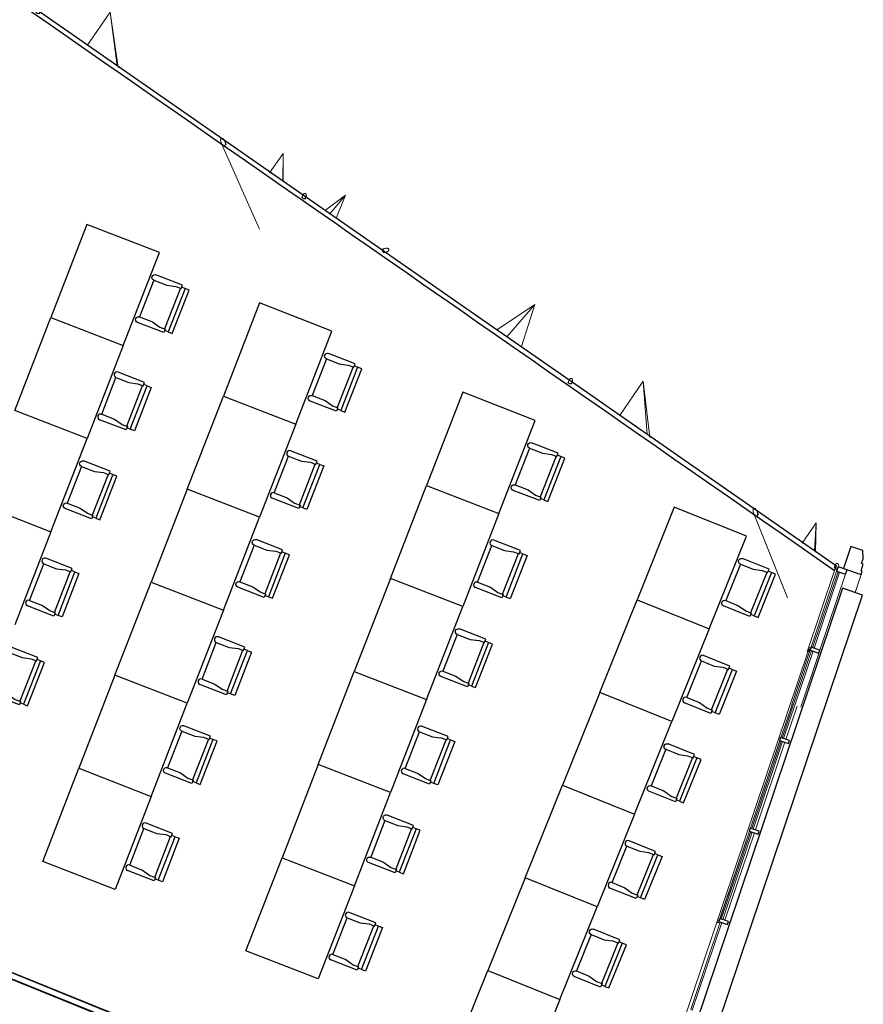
# Model space of a CAD drawing. Header units: inches. Extents: x 424 to 2043, y -237 to 445.
# Tile 118 of 256: x 753 to 767, y -112 to -96. Entities that reach past the tile are written whole.
import ezdxf

# ---------------------------------------------------------------- set-up
doc = ezdxf.new("R2010")
doc.units = ezdxf.units.IN
doc.header["$MEASUREMENT"] = 0
for name, color, linetype, lineweight in [('A-FLOR', 192, 'Continuous', 9), ('A-GENM', 13, 'Continuous', 9), ('A-GLAZ-CURT', 52, 'Continuous', 9), ('A-GLAZ-CWMG', 51, 'Continuous', 9), ('A-WALL', 113, 'Continuous', 9)]:
    doc.layers.add(name, color=color, linetype=linetype, lineweight=lineweight)
doc.layers.add('MOBLEMAN', color=1, linetype='Continuous')

# ---------------------------------------------------------------- blocks, each defined once
blk = doc.blocks.new('Generic Models 2 - Generic Models 2-140614-اول')
at = {"layer": 'A-GENM', "lineweight": 25}
for p, q in [((-85.198, 28.842), (-85.322, 28.491)), ((-85.008, 28.774), (-85.198, 28.842)), ((-85.005, 28.642), (-85.008, 28.774)), ((-85.033, 28.564), (-85.005, 28.642)), ((-85.322, 28.491), (-85.039, 28.39)), ((-85.04, 28.45), (-85.003, 28.553)), ((-85.021, 28.443), (-85.04, 28.45)), ((-85.039, 28.39), (-85.021, 28.443)), ((-85.003, 28.553), (-85.033, 28.564))]:
    blk.add_line(p, q, dxfattribs=at)
at = {"layer": 'A-GENM'}
for p, q in [((-85.141, 28.104), (-85.039, 28.39)), ((-86.094, 26.309), (-86.281, 25.781)), ((-86.298, 25.734), (-86.789, 24.347)), ((-86.806, 24.299), (-87.297, 22.912)), ((-87.221, 22.871), (-87.242, 22.879))]:
    blk.add_line(p, q, dxfattribs=at)
blk = doc.blocks.new('Generic Models 3 - Generic Models 3-147078-اول')
at = {"layer": 'A-GENM', "lineweight": 25}
for p, q in [((-85.343, 28.176), (-88.704, 18.68)), ((-85.025, 28.063), (-85.343, 28.176)), ((-88.386, 18.568), (-85.025, 28.063))]:
    blk.add_line(p, q, dxfattribs=at)
blk = doc.blocks.new('System Panel - Glazed-137446-اول')
at = {"layer": 'A-GLAZ-CURT', "lineweight": 18}
for p, q in [((0.736, 0.049), (-0.736, 0.049)), ((-0.736, 0.049), (-0.736, 0.024)), ((-0.736, 0.024), (0.736, 0.024)), ((0.736, 0.024), (0.736, 0.049))]:
    blk.add_line(p, q, dxfattribs=at)
blk = doc.blocks.new('System Panel - Glazed-137453-اول')
at = {"layer": 'A-GLAZ-CURT', "lineweight": 18}
for p, q in [((0.736, 0.05), (-0.736, 0.05)), ((-0.736, 0.05), (-0.736, 0.025)), ((-0.736, 0.025), (0.736, 0.025)), ((0.736, 0.025), (0.736, 0.05))]:
    blk.add_line(p, q, dxfattribs=at)
blk = doc.blocks.new('System Panel - Glazed-137454-اول')
at = {"layer": 'A-GLAZ-CURT', "lineweight": 18}
for p, q in [((0.541, 0.05), (-0.736, 0.05)), ((-0.736, 0.05), (-0.736, 0.024)), ((-0.736, 0.024), (0.541, 0.024)), ((0.541, 0.024), (0.541, 0.05))]:
    blk.add_line(p, q, dxfattribs=at)
blk = doc.blocks.new('Rectangular Mullion - 50 x 150mm-137333-اول')
at = {"layer": 'A-GLAZ-CWMG'}
for p, q in [((-85.43, 28.448), (-85.856, 27.245)), ((-85.288, 28.398), (-85.715, 27.195)), ((-85.873, 27.198), (-85.875, 27.19)), ((-85.731, 27.148), (-85.734, 27.14))]:
    blk.add_line(p, q, dxfattribs=at)
at = {"layer": 'A-GLAZ-CWMG', "lineweight": 25}
for p, q in [((-85.405, 28.52), (-85.43, 28.448)), ((-85.43, 28.448), (-85.288, 28.398)), ((-85.263, 28.47), (-85.405, 28.52)), ((-85.288, 28.398), (-85.263, 28.47))]:
    blk.add_line(p, q, dxfattribs=at)
blk = doc.blocks.new('Rectangular Mullion - 50 x 150mm-137342-اول')
at = {"layer": 'A-GLAZ-CWMG'}
for p, q in [((-85.875, 27.19), (-86.177, 26.338)), ((-85.734, 27.14), (-86.035, 26.288))]:
    blk.add_line(p, q, dxfattribs=at)
blk = doc.blocks.new('Rectangular Mullion - 50 x 150mm-137383-اول')
at = {"layer": 'A-GLAZ-CWMG', "lineweight": 25}
for p, q in [((-0.025, 0.075), (0.025, 0.075)), ((-0.025, -0.075), (-0.025, 0.075)), ((0.025, 0.075), (0.025, -0.075)), ((0.025, -0.075), (-0.025, -0.075))]:
    blk.add_line(p, q, dxfattribs=at)
blk = doc.blocks.new('Rectangular Mullion - 50 x 150mm-137391-اول')
at = {"layer": 'A-GLAZ-CWMG', "lineweight": 25}
for p, q in [((-0.025, 0.075), (0.025, 0.075)), ((-0.025, -0.075), (-0.025, 0.075)), ((0.025, 0.075), (0.025, -0.075)), ((0.025, -0.075), (-0.025, -0.075))]:
    blk.add_line(p, q, dxfattribs=at)
blk = doc.blocks.new('Family2 - Family2-157026-اول')
at = {"layer": 'A-GLAZ-CURT'}
for p, q in [((-93.846, 34.571), (-93.859, 34.533)), ((-93.801, 34.515), (-93.789, 34.553)), ((-93.483, 34.332), (-93.164, 34.569)), ((-93.416, 34.273), (-93.164, 34.569)), ((-93.416, 34.273), (-93.164, 34.569)), ((-93.312, 34.214), (-93.164, 34.569)), ((-93.483, 34.332), (-93.488, 34.325)), ((-93.312, 34.214), (-93.321, 34.205)), ((-92.541, 33.708), (-92.61, 33.694)), ((-92.606, 33.691), (-92.565, 33.699)), ((-92.576, 33.639), (-92.529, 33.649))]:
    blk.add_line(p, q, dxfattribs=at)
at = {"layer": 'A-GLAZ-CURT', "lineweight": 18}
for p, q in [((-92.584, 33.681), (-92.586, 33.675)), ((-92.586, 33.675), (-92.586, 33.669)), ((-92.586, 33.669), (-92.584, 33.663)), ((-92.579, 33.688), (-92.584, 33.682)), ((-92.584, 33.663), (-92.58, 33.658)), ((-92.58, 33.657), (-92.574, 33.653)), ((-92.573, 33.694), (-92.579, 33.688)), ((-92.574, 33.653), (-92.566, 33.65)), ((-92.565, 33.699), (-92.573, 33.694)), ((-92.566, 33.65), (-92.557, 33.648)), ((-92.556, 33.704), (-92.565, 33.699)), ((-92.556, 33.648), (-92.547, 33.647)), ((-92.545, 33.707), (-92.555, 33.704)), ((-92.546, 33.647), (-92.536, 33.648))]:
    blk.add_line(p, q, dxfattribs=at)
at = {"layer": 'A-GLAZ-CURT', "lineweight": 18, "flags": 128}
for points in [[(-93.843, 34.58), (-93.847, 34.571), (-93.849, 34.561), (-93.849, 34.551), (-93.848, 34.542), (-93.846, 34.534), (-93.842, 34.528), (-93.837, 34.523), (-93.831, 34.52), (-93.824, 34.519), (-93.817, 34.521), (-93.81, 34.524), (-93.803, 34.53), (-93.797, 34.537), (-93.793, 34.545)], [(-93.793, 34.545), (-93.789, 34.554), (-93.787, 34.564), (-93.786, 34.573), (-93.787, 34.582), (-93.79, 34.59), (-93.794, 34.597), (-93.799, 34.602), (-93.805, 34.604), (-93.812, 34.605), (-93.819, 34.604), (-93.826, 34.6), (-93.833, 34.595), (-93.838, 34.588), (-93.843, 34.58)], [(-92.505, 33.658), (-92.497, 33.663), (-92.491, 33.669), (-92.486, 33.676), (-92.484, 33.682), (-92.484, 33.688), (-92.486, 33.694), (-92.49, 33.7), (-92.497, 33.704), (-92.505, 33.707), (-92.514, 33.709), (-92.524, 33.71), (-92.535, 33.709), (-92.544, 33.707)], [(-92.535, 33.648), (-92.525, 33.65), (-92.514, 33.653), (-92.505, 33.658)]]:
    blk.add_lwpolyline(points, dxfattribs=at)
blk = doc.blocks.new('Family2 - Family2-157045-اول')
at = {"layer": 'A-GLAZ-CURT'}
for p, q in [((-86.739, 29.401), (-86.22, 28.036)), ((-86.662, 29.366), (-86.683, 29.423)), ((-85.974, 28.904), (-85.746, 29.226)), ((-85.775, 28.778), (-85.746, 29.226)), ((-85.775, 28.778), (-85.746, 29.226)), ((-85.764, 28.759), (-85.746, 29.226)), ((-85.456, 28.538), (-85.47, 28.499)), ((-85.414, 28.479), (-85.4, 28.518)), ((-85.905, 27.205), (-85.888, 27.163))]:
    blk.add_line(p, q, dxfattribs=at)
at = {"layer": 'A-GLAZ-CURT', "lineweight": 18}
for p, q in [((-86.734, 29.389), (-86.728, 29.379)), ((-86.728, 29.378), (-86.722, 29.37)), ((-86.721, 29.369), (-86.715, 29.362)), ((-86.714, 29.361), (-86.708, 29.355)), ((-86.683, 29.354), (-86.679, 29.359)), ((-86.676, 29.399), (-86.679, 29.41)), ((-86.679, 29.36), (-86.676, 29.366)), ((-86.675, 29.387), (-86.676, 29.398)), ((-86.676, 29.367), (-86.675, 29.376)), ((-86.675, 29.376), (-86.675, 29.386)), ((-86.707, 29.355), (-86.701, 29.351)), ((-86.7, 29.351), (-86.694, 29.35)), ((-86.694, 29.35), (-86.688, 29.351)), ((-86.688, 29.351), (-86.683, 29.354))]:
    blk.add_line(p, q, dxfattribs=at)
at = {"layer": 'A-GLAZ-CURT', "lineweight": 18, "flags": 128}
for points in [[(-86.679, 29.411), (-86.683, 29.423), (-86.688, 29.434), (-86.694, 29.445), (-86.701, 29.455), (-86.708, 29.463), (-86.715, 29.469), (-86.722, 29.473), (-86.728, 29.474), (-86.734, 29.473), (-86.739, 29.47), (-86.743, 29.464), (-86.746, 29.457), (-86.747, 29.447), (-86.747, 29.437)], [(-86.747, 29.437), (-86.746, 29.425), (-86.743, 29.413), (-86.739, 29.402)], [(-86.739, 29.401), (-86.739, 29.401), (-86.734, 29.39)], [(-85.453, 28.545), (-85.457, 28.536), (-85.459, 28.526), (-85.46, 28.516), (-85.459, 28.507), (-85.457, 28.499), (-85.453, 28.492), (-85.448, 28.488)], [(-85.403, 28.511), (-85.399, 28.52), (-85.397, 28.53), (-85.396, 28.54), (-85.397, 28.549), (-85.399, 28.557), (-85.403, 28.564), (-85.408, 28.569), (-85.414, 28.571), (-85.421, 28.572), (-85.428, 28.571), (-85.435, 28.567), (-85.442, 28.561), (-85.448, 28.554), (-85.453, 28.545)], [(-85.448, 28.488), (-85.442, 28.485), (-85.435, 28.484), (-85.428, 28.486), (-85.421, 28.489), (-85.414, 28.495), (-85.408, 28.502), (-85.403, 28.511)]]:
    blk.add_lwpolyline(points, dxfattribs=at)
at = {"layer": 'A-GLAZ-CURT'}
blk.add_open_spline([(-85.896, 27.223), (-85.896, 27.222), (-85.896, 27.222), (-85.896, 27.221)], degree=3, dxfattribs=at)
for points, knots in [([(-85.896, 27.221), (-85.896, 27.219), (-85.896, 27.217), (-85.896, 27.214), (-85.896, 27.213)], [0.50185092, 0.50185092, 0.50185092, 0.50185092, 0.52083333, 0.53527922, 0.53527922, 0.53527922, 0.53527922]), ([(-85.895, 27.203), (-85.895, 27.202), (-85.895, 27.2), (-85.895, 27.197), (-85.894, 27.195), (-85.894, 27.194)], [0.5768524, 0.5768524, 0.5768524, 0.5768524, 0.58333333, 0.60416667, 0.61747848, 0.61747848, 0.61747848, 0.61747848]), ([(-85.893, 27.185), (-85.893, 27.185), (-85.893, 27.183), (-85.893, 27.181), (-85.892, 27.178), (-85.892, 27.178)], [0.65876845, 0.65876845, 0.65876845, 0.65876845, 0.66666667, 0.6875, 0.70194589, 0.70194589, 0.70194589, 0.70194589]), ([(-85.891, 27.17), (-85.89, 27.169), (-85.89, 27.167), (-85.889, 27.165), (-85.889, 27.163), (-85.888, 27.163)], [0.75, 0.75, 0.75, 0.75, 0.77083333, 0.79166667, 0.81343342, 0.81343342, 0.81343342, 0.81343342]), ([(-85.888, 27.161), (-85.887, 27.161), (-85.887, 27.16), (-85.887, 27.159), (-85.886, 27.159)], [0.83333333, 0.83333333, 0.83333333, 0.83333333, 0.85416667, 0.86861256, 0.86861256, 0.86861256, 0.86861256])]:
    blk.add_open_spline(points, degree=3, knots=knots, dxfattribs=at)
blk = doc.blocks.new('Family2 - Family2-157049-اول')
at = {"layer": 'A-GLAZ-CURT'}
for p, q in [((-95.128, 35.434), (-94.539, 34.045)), ((-95.05, 35.403), (-95.073, 35.458)), ((-94.368, 34.941), (-94.144, 35.246)), ((-94.156, 34.805), (-94.144, 35.246)), ((-94.156, 34.805), (-94.144, 35.246)), ((-94.154, 34.794), (-94.144, 35.246)), ((-93.846, 34.571), (-93.859, 34.533)), ((-93.801, 34.515), (-93.789, 34.553))]:
    blk.add_line(p, q, dxfattribs=at)
at = {"layer": 'A-GLAZ-CURT', "lineweight": 18}
for p, q in [((-95.118, 35.415), (-95.112, 35.406)), ((-95.111, 35.405), (-95.104, 35.398)), ((-95.104, 35.397), (-95.097, 35.391)), ((-95.083, 35.385), (-95.077, 35.386)), ((-95.077, 35.386), (-95.072, 35.389)), ((-95.065, 35.432), (-95.068, 35.443)), ((-95.063, 35.42), (-95.065, 35.431)), ((-95.065, 35.401), (-95.063, 35.409)), ((-95.063, 35.41), (-95.063, 35.42))]:
    blk.add_line(p, q, dxfattribs=at)
at = {"layer": 'A-GLAZ-CURT', "lineweight": 18, "flags": 128}
for points in [[(-95.068, 35.443), (-95.072, 35.455), (-95.077, 35.467), (-95.083, 35.478), (-95.09, 35.487), (-95.097, 35.495), (-95.105, 35.501), (-95.112, 35.505), (-95.119, 35.507), (-95.125, 35.506), (-95.13, 35.503), (-95.134, 35.498), (-95.137, 35.491), (-95.138, 35.482), (-95.138, 35.472)], [(-95.138, 35.472), (-95.136, 35.46), (-95.133, 35.449), (-95.129, 35.437), (-95.124, 35.425), (-95.118, 35.415)], [(-95.097, 35.391), (-95.089, 35.387), (-95.083, 35.385)], [(-95.071, 35.389), (-95.067, 35.394), (-95.065, 35.401)], [(-93.843, 34.58), (-93.847, 34.571), (-93.849, 34.561), (-93.849, 34.551), (-93.848, 34.542), (-93.846, 34.534), (-93.842, 34.528), (-93.837, 34.523), (-93.831, 34.52), (-93.824, 34.519), (-93.817, 34.521), (-93.81, 34.524), (-93.803, 34.53), (-93.797, 34.537), (-93.793, 34.545)], [(-93.793, 34.545), (-93.789, 34.554), (-93.787, 34.564), (-93.786, 34.573), (-93.787, 34.582), (-93.79, 34.59), (-93.794, 34.597), (-93.799, 34.602), (-93.805, 34.604), (-93.812, 34.605), (-93.819, 34.604), (-93.826, 34.6), (-93.833, 34.595), (-93.838, 34.588), (-93.843, 34.58)]]:
    blk.add_lwpolyline(points, dxfattribs=at)
blk = doc.blocks.new('Family2 - Family2-157025-اول')
at = {"layer": 'A-GLAZ-CURT'}
for p, q in [((-89.651, 31.555), (-89.665, 31.516)), ((-89.608, 31.497), (-89.595, 31.536)), ((-88.467, 31.527), (-88.851, 30.979)), ((-88.467, 31.527), (-88.373, 30.629)), ((-88.467, 31.527), (-88.417, 30.678)), ((-88.467, 31.527), (-88.417, 30.678)), ((-86.739, 29.401), (-86.22, 28.036)), ((-86.662, 29.366), (-86.683, 29.423)), ((-85.905, 27.203), (-85.868, 27.211))]:
    blk.add_line(p, q, dxfattribs=at)
at = {"layer": 'A-GLAZ-CURT', "lineweight": 18, "flags": 128}
for points in [[(-89.648, 31.563), (-89.652, 31.554), (-89.654, 31.544), (-89.655, 31.535), (-89.654, 31.526), (-89.652, 31.517), (-89.648, 31.511), (-89.643, 31.506), (-89.637, 31.503), (-89.63, 31.502), (-89.623, 31.503), (-89.616, 31.506), (-89.609, 31.512), (-89.603, 31.519), (-89.598, 31.527)], [(-89.598, 31.527), (-89.594, 31.536), (-89.592, 31.546), (-89.591, 31.556), (-89.592, 31.565), (-89.594, 31.573), (-89.598, 31.58), (-89.603, 31.585), (-89.609, 31.588), (-89.616, 31.589), (-89.623, 31.587), (-89.63, 31.584), (-89.637, 31.579), (-89.643, 31.572), (-89.648, 31.563)], [(-86.675, 29.385), (-86.676, 29.397), (-86.678, 29.409), (-86.682, 29.421), (-86.687, 29.433), (-86.693, 29.444), (-86.7, 29.454), (-86.707, 29.462), (-86.714, 29.468), (-86.721, 29.472), (-86.727, 29.474), (-86.733, 29.473), (-86.739, 29.47), (-86.743, 29.465), (-86.746, 29.458), (-86.747, 29.449), (-86.747, 29.438)], [(-86.747, 29.438), (-86.746, 29.427), (-86.743, 29.415), (-86.74, 29.403), (-86.735, 29.391), (-86.729, 29.38), (-86.722, 29.37), (-86.715, 29.362), (-86.708, 29.356), (-86.701, 29.352), (-86.694, 29.35), (-86.688, 29.35), (-86.683, 29.353), (-86.679, 29.359), (-86.676, 29.366), (-86.675, 29.375), (-86.675, 29.385)]]:
    blk.add_lwpolyline(points, dxfattribs=at)
at = {"layer": 'A-GLAZ-CURT'}
blk.add_open_spline([(-85.867, 27.212), (-85.868, 27.212), (-85.87, 27.212), (-85.874, 27.212), (-85.878, 27.213), (-85.881, 27.214), (-85.883, 27.215), (-85.886, 27.216), (-85.888, 27.217), (-85.89, 27.218), (-85.893, 27.219), (-85.895, 27.22), (-85.896, 27.221), (-85.896, 27.221)], degree=3, knots=[-0.7710442, -0.7710442, -0.7710442, -0.7710442, -0.75, -0.7083333, -0.6666667, -0.6458333, -0.625, -0.6041667, -0.5833333, -0.5625, -0.5416667, -0.5208333, -0.5071216, -0.5071216, -0.5071216, -0.5071216], dxfattribs=at)
blk = doc.blocks.new('Family2 - Family2-157028-اول')
at = {"layer": 'A-GLAZ-CURT'}
for p, q in [((-98.042, 37.588), (-98.053, 37.55)), ((-97.995, 37.533), (-97.984, 37.571)), ((-96.867, 37.542), (-97.24, 37.014)), ((-96.867, 37.542), (-96.754, 36.657)), ((-96.867, 37.542), (-96.77, 36.685)), ((-96.867, 37.542), (-96.77, 36.685)), ((-95.128, 35.434), (-94.539, 34.045)), ((-95.05, 35.403), (-95.073, 35.458))]:
    blk.add_line(p, q, dxfattribs=at)
at = {"layer": 'A-GLAZ-CURT', "lineweight": 18}
for p, q in [((-95.124, 35.426), (-95.119, 35.416)), ((-95.118, 35.415), (-95.112, 35.406)), ((-95.112, 35.406), (-95.105, 35.398)), ((-95.104, 35.398), (-95.098, 35.392)), ((-95.097, 35.391), (-95.09, 35.388)), ((-95.09, 35.387), (-95.084, 35.385)), ((-95.083, 35.385), (-95.077, 35.386)), ((-95.077, 35.386), (-95.072, 35.388)), ((-95.072, 35.389), (-95.068, 35.393)), ((-95.068, 35.394), (-95.065, 35.4)), ((-95.065, 35.431), (-95.067, 35.442)), ((-95.063, 35.42), (-95.065, 35.43)), ((-95.065, 35.401), (-95.063, 35.409)), ((-95.063, 35.409), (-95.063, 35.419))]:
    blk.add_line(p, q, dxfattribs=at)
at = {"layer": 'A-GLAZ-CURT', "lineweight": 18, "flags": 128}
for points in [[(-98.038, 37.598), (-98.041, 37.589), (-98.043, 37.579), (-98.044, 37.57), (-98.043, 37.561), (-98.041, 37.553), (-98.037, 37.546), (-98.032, 37.541), (-98.026, 37.538), (-98.019, 37.537), (-98.012, 37.538), (-98.005, 37.541), (-97.998, 37.546), (-97.993, 37.553), (-97.988, 37.561)], [(-97.988, 37.561), (-97.984, 37.57), (-97.982, 37.579), (-97.981, 37.589), (-97.982, 37.598), (-97.985, 37.606), (-97.989, 37.613), (-97.994, 37.618), (-98, 37.621), (-98.007, 37.622), (-98.014, 37.621), (-98.021, 37.618), (-98.027, 37.612), (-98.033, 37.606), (-98.038, 37.598)], [(-95.072, 35.455), (-95.076, 35.465), (-95.082, 35.476), (-95.089, 35.486), (-95.096, 35.494), (-95.104, 35.5), (-95.111, 35.505), (-95.118, 35.507), (-95.124, 35.506), (-95.129, 35.504), (-95.133, 35.499), (-95.136, 35.492), (-95.138, 35.483), (-95.138, 35.473)], [(-95.138, 35.473), (-95.137, 35.462), (-95.134, 35.451), (-95.13, 35.439), (-95.125, 35.427)], [(-95.068, 35.443), (-95.071, 35.453), (-95.072, 35.455)]]:
    blk.add_lwpolyline(points, dxfattribs=at)
blk = doc.blocks.new('Family2 - Family2-157047-اول')
at = {"layer": 'A-GLAZ-CURT'}
for p, q in [((-92.541, 33.708), (-92.61, 33.694)), ((-92.606, 33.691), (-92.564, 33.7)), ((-92.576, 33.639), (-92.529, 33.649)), ((-90.17, 32.774), (-90.773, 32.387)), ((-90.17, 32.774), (-90.627, 32.267)), ((-90.17, 32.774), (-90.627, 32.267)), ((-90.17, 32.774), (-90.395, 32.111)), ((-90.782, 32.379), (-90.773, 32.387)), ((-90.4, 32.104), (-90.395, 32.111)), ((-89.651, 31.555), (-89.665, 31.516)), ((-89.608, 31.497), (-89.595, 31.536))]:
    blk.add_line(p, q, dxfattribs=at)
at = {"layer": 'A-GLAZ-CURT', "lineweight": 18, "flags": 128}
for points in [[(-92.564, 33.7), (-92.572, 33.694), (-92.579, 33.689), (-92.583, 33.682), (-92.586, 33.676), (-92.586, 33.669), (-92.584, 33.663), (-92.58, 33.658), (-92.574, 33.654), (-92.567, 33.65), (-92.557, 33.648), (-92.547, 33.647), (-92.537, 33.648), (-92.526, 33.65), (-92.516, 33.653), (-92.506, 33.657)], [(-92.506, 33.657), (-92.498, 33.663), (-92.491, 33.668), (-92.487, 33.675), (-92.484, 33.681), (-92.484, 33.688), (-92.486, 33.694), (-92.49, 33.699), (-92.496, 33.704), (-92.504, 33.707), (-92.513, 33.709), (-92.523, 33.71), (-92.534, 33.709), (-92.544, 33.707), (-92.555, 33.704), (-92.564, 33.7)], [(-89.648, 31.563), (-89.652, 31.554), (-89.654, 31.544), (-89.655, 31.535), (-89.654, 31.526), (-89.652, 31.517), (-89.648, 31.511), (-89.643, 31.506), (-89.637, 31.503), (-89.63, 31.502), (-89.623, 31.503), (-89.616, 31.506), (-89.609, 31.512), (-89.603, 31.519), (-89.598, 31.527)], [(-89.598, 31.527), (-89.594, 31.536), (-89.592, 31.546), (-89.591, 31.556), (-89.592, 31.565), (-89.594, 31.573), (-89.598, 31.58), (-89.603, 31.585), (-89.609, 31.588), (-89.616, 31.589), (-89.623, 31.587), (-89.63, 31.584), (-89.637, 31.579), (-89.643, 31.572), (-89.648, 31.563)]]:
    blk.add_lwpolyline(points, dxfattribs=at)
blk = doc.blocks.new('CHAIR3')
at = {"color": 0}
for p, q in [((-0.26208, 0.4704), (0, 0.4704)), ((-0.26208, 0.4368), (-0.26208, 0.4704)), ((-0.336, 0.02016), (-0.336, 0.45024)), ((-0.336, 0.45024), (-0.29568, 0.45024)), ((-0.29568, 0.45024), (-0.29568, 0.02016)), ((-0.29568, 0.45024), (-0.26208, 0.45024)), ((-0.20832, 0.4368), (-0.26208, 0.4368)), ((-0.25536, 0.4368), (-0.25536, 0.0336)), ((-0.12768, 0.41664), (-0.20832, 0.4368)), ((0, 0.41664), (-0.12768, 0.41664)), ((0, 0.41664), (0, 0.05376)), ((-0.29568, 0.02016), (-0.336, 0.02016)), ((-0.29568, 0.02016), (-0.26208, 0.02016)), ((-0.20832, 0.0336), (-0.26208, 0.0336)), ((-0.26208, 0.0336), (-0.26208, 0)), ((-0.26208, 0), (0, 0)), ((-0.12768, 0.05376), (-0.20832, 0.0336)), ((0, 0.05376), (-0.12768, 0.05376))]:
    blk.add_line(p, q, dxfattribs=at)
for centre in [(0, 0.44352), (0, 0.02688)]:
    blk.add_arc(centre, 0.02688, 270, 90, dxfattribs=at)

msp = doc.modelspace()

# ---------------------------------------------------------------- linework, layer by layer
at = {"layer": 'A-FLOR'}
msp.add_line((759.496, -124.598), (765.77, -105.956), dxfattribs=at)
at = {"layer": 'A-GLAZ-CURT'}
for p, q in [((765.332, -107.349), (765.511, -106.818)), ((765.511, -106.818), (765.332, -107.349)), ((765.316, -107.396), (764.846, -108.791)), ((764.847, -108.791), (765.317, -107.397)), ((764.83, -108.839), (764.361, -110.233)), ((764.362, -110.234), (764.831, -108.839)), ((764.345, -110.281), (764.341, -110.292)), ((764.341, -110.292), (764.343, -110.288)), ((764.343, -110.289), (764.346, -110.281))]:
    msp.add_line(p, q, dxfattribs=at)
at = {"layer": 'A-GLAZ-CURT', "flags": 128}
msp.add_lwpolyline([(764.31, -110.294), (764.314, -110.296), (764.32, -110.298), (764.327, -110.299), (764.333, -110.298), (764.338, -110.296), (764.341, -110.292)], dxfattribs=at)
at = {"layer": 'A-GLAZ-CURT'}
msp.add_ellipse((764.329, -110.237), major_axis=(-0.0284, 0.0096), ratio=0.659253, start_param=1.570515, end_param=2.567897, dxfattribs=at)
for points, knots in [([(765.778, -105.924), (765.779, -105.923), (765.781, -105.921), (765.783, -105.92), (765.784, -105.919)], [0.54282826, 0.54282826, 0.54282826, 0.54282826, 0.5625, 0.58333333, 0.58333333, 0.58333333, 0.58333333]), ([(765.791, -105.912), (765.792, -105.911), (765.793, -105.91), (765.794, -105.909), (765.795, -105.908)], [0.63801518, 0.63801518, 0.63801518, 0.63801518, 0.64583333, 0.66666667, 0.66666667, 0.66666667, 0.66666667])]:
    msp.add_open_spline(points, degree=3, knots=knots, dxfattribs=at)
for points in [[(765.803, -105.901), (765.804, -105.9), (765.805, -105.899), (765.806, -105.898)], [(765.813, -105.892), (765.814, -105.891), (765.815, -105.889), (765.816, -105.888)]]:
    msp.add_open_spline(points, degree=3, dxfattribs=at)
at = {"layer": 'A-WALL', "lineweight": 25}
for p, q in [((766.221, -104.615), (762.005, -101.682)), ((747.867, -109.095), (759.89, -113.957)), ((762.708, -114.988), (747.904, -109.002))]:
    msp.add_line(p, q, dxfattribs=at)
at = {"layer": 'A-WALL'}
for p, q in [((765.751, -105.98), (766.188, -104.683)), ((747.871, -109.085), (759.903, -113.951)), ((747.901, -109.011), (762.705, -114.998))]:
    msp.add_line(p, q, dxfattribs=at)
at = {"layer": 'A-WALL', "lineweight": 25, "flags": 128}
for points in [[(762.005, -101.682), (760.566, -100.68), (754.91, -96.745), (749.255, -92.81), (743.6, -88.875), (742.059, -87.803)], [(766.188, -104.683), (766.205, -104.649), (766.221, -104.615)]]:
    msp.add_lwpolyline(points, dxfattribs=at)
at = {"layer": 'A-WALL', "lineweight": 25}
msp.add_open_spline([(747.98, -92.006), (754.049, -96.232), (760.119, -100.457), (766.188, -104.683)], degree=3, dxfattribs=at)
at = {"layer": 'MOBLEMAN'}
for p, q in [((754.274, -99.164), (753.698, -100.648)), ((755.428, -99.612), (754.274, -99.164)), ((754.852, -101.096), (755.428, -99.612)), ((757.024, -100.418), (756.448, -101.902)), ((758.178, -100.865), (757.024, -100.418)), ((753.122, -102.132), (753.698, -100.648)), ((753.698, -100.648), (754.852, -101.096)), ((753.698, -100.648), (754.852, -101.096)), ((757.602, -102.349), (758.178, -100.865)), ((754.852, -101.096), (754.276, -102.58)), ((760.262, -101.842), (759.686, -103.326)), ((761.416, -102.29), (760.262, -101.842)), ((755.872, -103.386), (756.448, -101.902)), ((756.448, -101.902), (757.602, -102.349)), ((756.448, -101.902), (757.602, -102.349)), ((754.276, -102.58), (753.122, -102.132)), ((754.276, -102.58), (753.122, -102.132)), ((757.602, -102.349), (757.026, -103.833)), ((760.839, -103.774), (761.416, -102.29)), ((753.7, -104.064), (754.276, -102.58)), ((755.872, -103.386), (755.296, -104.869)), ((757.026, -103.833), (755.872, -103.386)), ((757.026, -103.833), (755.872, -103.386)), ((759.11, -104.81), (759.686, -103.326)), ((759.686, -103.326), (760.839, -103.774)), ((759.686, -103.326), (760.839, -103.774)), ((752.546, -103.616), (753.7, -104.064)), ((752.546, -103.616), (753.7, -104.064)), ((763.634, -103.675), (763.04, -105.152)), ((764.782, -104.137), (763.634, -103.675)), ((756.449, -105.317), (757.026, -103.833)), ((760.839, -103.774), (760.263, -105.258)), ((753.7, -104.064), (753.123, -105.548)), ((764.187, -105.614), (764.782, -104.137)), ((759.11, -104.81), (758.534, -106.294)), ((760.263, -105.258), (759.11, -104.81)), ((760.263, -105.258), (759.11, -104.81)), ((754.72, -106.353), (755.296, -104.869)), ((755.296, -104.869), (756.449, -105.317)), ((755.296, -104.869), (756.449, -105.317)), ((762.445, -106.629), (763.04, -105.152)), ((763.04, -105.152), (764.187, -105.614)), ((763.04, -105.152), (764.187, -105.614)), ((756.449, -105.317), (755.873, -106.801)), ((759.687, -106.742), (760.263, -105.258)), ((764.187, -105.614), (763.593, -107.091)), ((754.72, -106.353), (754.144, -107.837)), ((755.873, -106.801), (754.72, -106.353)), ((755.873, -106.801), (754.72, -106.353)), ((757.958, -107.778), (758.534, -106.294)), ((758.534, -106.294), (759.687, -106.742)), ((758.534, -106.294), (759.687, -106.742)), ((759.687, -106.742), (759.111, -108.225)), ((762.445, -106.629), (761.85, -108.105)), ((763.593, -107.091), (762.445, -106.629)), ((763.593, -107.091), (762.445, -106.629)), ((755.297, -108.285), (755.873, -106.801)), ((762.998, -108.567), (763.593, -107.091)), ((753.568, -109.321), (754.144, -107.837)), ((754.144, -107.837), (755.297, -108.285)), ((754.144, -107.837), (755.297, -108.285)), ((757.958, -107.778), (757.382, -109.262)), ((759.111, -108.225), (757.958, -107.778)), ((759.111, -108.225), (757.958, -107.778)), ((761.256, -109.582), (761.85, -108.105)), ((761.85, -108.105), (762.998, -108.567)), ((761.85, -108.105), (762.998, -108.567)), ((755.297, -108.285), (754.721, -109.769)), ((758.535, -109.709), (759.111, -108.225)), ((762.998, -108.567), (762.404, -110.044)), ((756.806, -110.746), (757.382, -109.262)), ((757.382, -109.262), (758.535, -109.709)), ((757.382, -109.262), (758.535, -109.709)), ((754.721, -109.769), (753.568, -109.321)), ((758.535, -109.709), (757.959, -111.193)), ((761.256, -109.582), (760.661, -111.059)), ((762.404, -110.044), (761.256, -109.582)), ((762.404, -110.044), (761.256, -109.582)), ((761.809, -111.521), (762.404, -110.044)), ((757.959, -111.193), (756.806, -110.746)), ((760.067, -112.535), (760.661, -111.059)), ((760.661, -111.059), (761.809, -111.521)), ((760.661, -111.059), (761.809, -111.521)), ((761.809, -111.521), (761.214, -112.997))]:
    msp.add_line(p, q, dxfattribs=at)

# ---------------------------------------------------------------- block references
at = {"layer": 'A-GENM', "rotation": 0.8941701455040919}
for name in ['Generic Models 2 - Generic Models 2-140614-اول', 'Generic Models 3 - Generic Models 3-147078-اول']:
    msp.add_blockref(name, (852.084, -131.807), dxfattribs=at)
at = {"layer": 'A-GLAZ-CURT'}
for name, p, rotation in [('Family2 - Family2-157028-اول', (852.084, -131.807), 0.8941701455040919), ('Family2 - Family2-157049-اول', (852.084, -131.807), 0.8941701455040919), ('Family2 - Family2-157026-اول', (852.084, -131.807), 0.8941701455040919), ('Family2 - Family2-157047-اول', (852.084, -131.807), 0.8941701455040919), ('Family2 - Family2-157025-اول', (852.084, -131.807), 0.8941701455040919), ('Family2 - Family2-157045-اول', (852.084, -131.807), 0.8941701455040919), ('System Panel - Glazed-137454-اول', (766.119, -105.232), 71.39924546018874), ('System Panel - Glazed-137453-اول', (765.634, -106.674), 71.39924546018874), ('System Panel - Glazed-137446-اول', (765.148, -108.116), 71.39924546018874), ('System Panel - Glazed-137446-اول', (764.663, -109.559), 71.39924546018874), ('System Panel - Glazed-137446-اول', (764.177, -111.001), 71.39924546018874)]:
    msp.add_blockref(name, p, dxfattribs=dict(at, rotation=rotation))
at = {"layer": 'A-GLAZ-CWMG', "rotation": 0.8941701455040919}
for name in ['Rectangular Mullion - 50 x 150mm-137333-اول', 'Rectangular Mullion - 50 x 150mm-137342-اول']:
    msp.add_blockref(name, (852.084, -131.807), dxfattribs=at)
at = {"layer": 'A-GLAZ-CWMG', "extrusion": (0, 0, -1), "rotation": 108.6007545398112}
for name, p in [('Rectangular Mullion - 50 x 150mm-137383-اول', (-765.876, -105.953)), ('Rectangular Mullion - 50 x 150mm-137391-اول', (-765.391, -107.395)), ('Rectangular Mullion - 50 x 150mm-137391-اول', (-764.905, -108.837)), ('Rectangular Mullion - 50 x 150mm-137391-اول', (-764.42, -110.28))]:
    msp.add_blockref(name, p, dxfattribs=at)
at = {"layer": 'MOBLEMAN', "yscale": 1.728113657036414, "zscale": 1.728113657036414}
for p, xscale, rotation in [((755.079, -100.727), -1.728113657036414, 338.7826164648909), ((757.829, -101.981), -1.728113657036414, 338.7826164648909), ((754.77, -101.521), 1.728113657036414, 158.7826164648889), ((761.066, -103.405), -1.728113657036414, 338.7826164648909), ((757.52, -102.774), 1.728113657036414, 158.7826164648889), ((753.926, -103.695), -1.728113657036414, 338.7826164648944), ((756.676, -104.949), -1.728113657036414, 338.7826164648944), ((760.758, -104.199), 1.728113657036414, 158.7826164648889), ((753.618, -104.489), 1.728113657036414, 158.7826164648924), ((764.419, -105.248), -1.728113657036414, 338.0677003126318), ((759.914, -106.373), -1.728113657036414, 338.7826164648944), ((756.368, -105.742), 1.728113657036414, 158.7826164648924), ((752.774, -106.663), -1.728113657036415, 338.7826164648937), ((764.101, -106.038), 1.728113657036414, 158.0677003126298), ((755.524, -107.916), -1.728113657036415, 338.7826164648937), ((759.606, -107.167), 1.728113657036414, 158.7826164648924), ((763.23, -108.202), -1.728113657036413, 338.0677003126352), ((758.762, -109.341), -1.728113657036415, 338.7826164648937), ((755.216, -108.71), 1.728113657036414, 158.7826164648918), ((762.912, -108.992), 1.728113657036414, 158.0677003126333), ((758.454, -110.135), 1.728113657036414, 158.7826164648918), ((762.04, -111.155), -1.728113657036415, 338.0677003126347)]:
    msp.add_blockref('CHAIR3', p, dxfattribs=dict(at, xscale=xscale, rotation=rotation))

doc.saveas('drawing.dxf')
